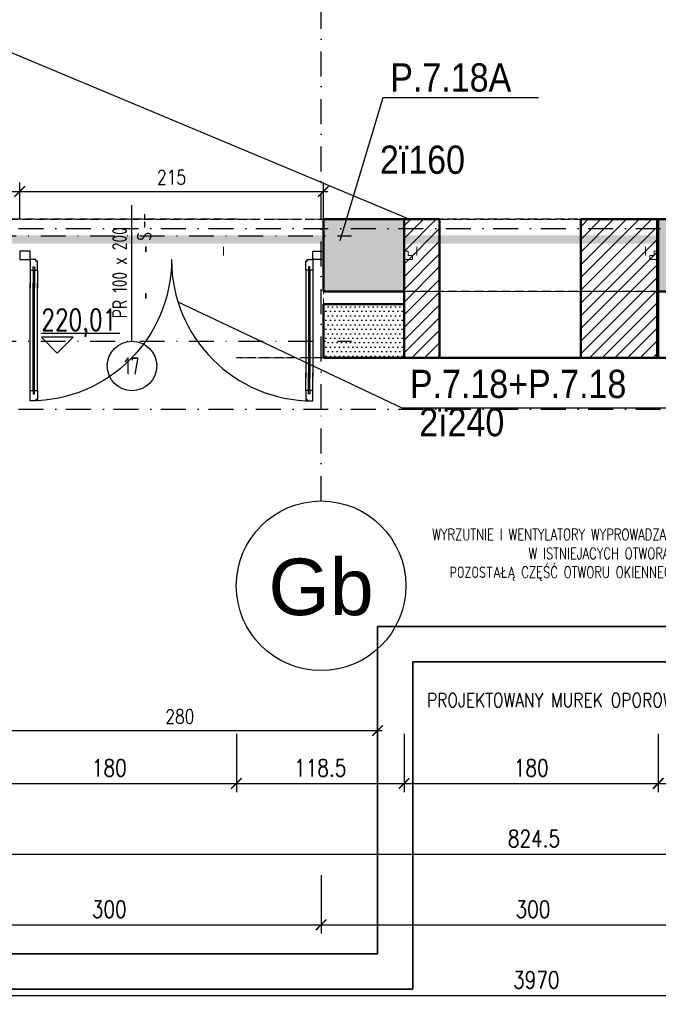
# Model space of a CAD drawing. Header units: millimetres. Extents: x 489 to 7736, y 461 to 5981.
# Tile 14 of 62: x 3456 to 3908, y 525 to 1222. Entities that reach past the tile are written whole.
import ezdxf
from ezdxf.enums import TextEntityAlignment as Align

# ---------------------------------------------------------------- set-up
doc = ezdxf.new("R2010")
doc.units = ezdxf.units.MM
for name, pattern in [('ACAD_ISO02W100', [15, 12, -3]), ('DIVIDE', [31.75, 12.7, -6.35, 0, -6.35, 0, -6.35]), ('DOT___DASHED', [33.523888, 17.638888, -8.819444, 0.01, -7.055556]), ('HIDDEN', [9.525, 6.35, -3.175]), ('MO', [0.7, 0.35, -0.17, 0.01, -0.17])]:
    doc.linetypes.add(name, pattern=pattern)
for name, color, linetype in [('BS_ODN', 2, 'Continuous'), ('BS_OSM', 4, 'MO'), ('BS_TXG', 4, 'Continuous'), ('PB_GM_CONST', 1, 'Continuous'), ('WK-Drzwi', 9, 'Continuous'), ('WK-EtykDrzwi', 11, 'Continuous'), ('WK-Opis', 143, 'Continuous'), ('WK-Opisy', 143, 'Continuous'), ('WK-Otwory', 9, 'Continuous'), ('WK-PPoż', 1, 'Continuous'), ('WK-Siatka', 240, 'DOT___DASHED'), ('WK-Wymiary', 8, 'Continuous'), ('WK-Ściany', 7, 'Continuous')]:
    doc.layers.add(name, color=color, linetype=linetype)
doc.layers.add('WK-Pomieszczenia', color=173, linetype='Continuous', plot=False)
doc.layers.add('WK-widok', color=8, linetype='Continuous', lineweight=0)
doc.layers.add('WK-WYBURZENIA', color=6, linetype='Continuous', lineweight=5)
doc.styles.add('Arial', font='micross.ttf', dxfattribs={"width": 0.9})
doc.styles.add('BIKTG', font='bikromsw.shx', dxfattribs={"width": 0.85})
doc.styles.add('BIKWYM', font='bikromsw.shx', dxfattribs={"width": 0.8})
doc.styles.add('DIMTEXT', font='romans', dxfattribs={"width": 0.75})
doc.styles.add('iso cp', font='isocpeur.ttf')
doc.styles.add('RomanS-Narrow', font='romans.shx', dxfattribs={"width": 0.8})
doc.styles.get("Standard").update_dxf_attribs({"font": 'ARIAL.TTF'})
doc.styles.add('TAB_Simplex', font='simplex.shx', dxfattribs={"width": 0.8})
doc.styles.add('TXT3', font='bikroms.shx', dxfattribs={"width": 0.75, "height": 15})
doc.dimstyles.new('AEC Dimension 1-50', dxfattribs={"dimtxt": 12, "dimasz": 0.075, "dimexe": 6.25, "dimexo": 0, "dimgap": 5, "dimtad": 1, "dimdec": 1, "dimrnd": 0.5, "dimzin": 9, "dimdsep": 46, "dimtxsty": 'RomanS-Narrow', "dimblk": 'ARCHTICK', "dimcen": 0.125, "dimdle": 3.125, "dimclrd": 8, "dimclre": 8, "dimclrt": 256, "dimadec": 1, "dimazin": 0, "dimtfac": 1, "dimtdec": 1, "dimtmove": 2, "dimatfit": 2, "dimfxl": 0, "dimtolj": 1, "dimtzin": 0, "dimarcsym": 0})
doc.dimstyles.new('BS_BGR_100', dxfattribs={"dimtxt": 25, "dimasz": 1.666667, "dimexe": 0, "dimexo": 0, "dimgap": 0, "dimtad": 0, "dimdec": 1, "dimrnd": 0.5, "dimzin": 9, "dimdsep": 46, "dimtxsty": 'BIKWYM', "dimblk": 'NONE', "dimcen": 0, "dimse1": 1, "dimse2": 1, "dimclrd": 256, "dimclre": 256, "dimclrt": 7, "dimadec": 0, "dimazin": 0, "dimtfac": 0.033333, "dimtdec": 1, "dimtmove": 0, "dimatfit": 3, "dimldrblk": 'NONE', "dimfxl": 0, "dimtvp": 0.8, "dimtolj": 1, "dimarcsym": 0})
doc.dimstyles.get("Standard").update_dxf_attribs({"dimtxt": 0.18, "dimasz": 0.18, "dimexe": 0.18, "dimexo": 0.0625, "dimgap": 0.09, "dimtad": 0, "dimtih": 1, "dimtoh": 1, "dimdec": 4, "dimzin": 0, "dimdsep": 46, "dimtxsty": 'Standard', "dimcen": 0.09, "dimadec": 0, "dimazin": 0, "dimtfac": 1, "dimtdec": 4, "dimtofl": 0, "dimtmove": 0, "dimatfit": 3, "dimfxl": 0, "dimtolj": 1, "dimtzin": 0, "dimarcsym": 0})
pattern_1 = [(45, (699.431, 930.084), (-4.490128, 4.490128), [])]

# ---------------------------------------------------------------- blocks, each defined once
blk = doc.blocks.new('koty')
blk.add_line((59.14, 18.5), (-15, 18.5))
blk.add_lwpolyline([(15, 15), (-15, 15), (0, 0), (15, 15)])
at = {"ltscale": 2, "style": 'DIMTEXT', "width": 0.75, "flags": 4}
blk.add_attdef('WYSOKOŚĆ', (-15, 21.5), '', height=20, dxfattribs=at)
blk = doc.blocks.new('_ArchTick')
at = {"color": 0, "linetype": 'ByBlock', "const_width": 15}
blk.add_lwpolyline([(-50, -50), (50, 50)], dxfattribs=at)
blk = doc.blocks.new('*D901')
at = {"layer": 'Defpoints', "color": 0}
for p in [(3429.42, 728.76), (3709.42, 728.76), (3709.42, 719.15)]:
    blk.add_point(p, dxfattribs=at)
at = {"layer": 'WK-widok', "color": 8, "lineweight": -2, "ltscale": 1.3}
for p, q in [((3429.42, 728.76), (3429.42, 712.9)), ((3709.42, 728.76), (3709.42, 712.9)), ((3426.29, 719.15), (3712.54, 719.15))]:
    blk.add_line(p, q, dxfattribs=at)
at = {"layer": 'WK-widok', "color": 8, "linetype": 'ByBlock', "lineweight": -2, "xscale": 0.075, "yscale": 0.075, "zscale": 0.075, "rotation": 180}
blk.add_blockref('_ArchTick', (3429.42, 719.15), dxfattribs=at)
at = {"layer": 'WK-widok', "color": 8, "linetype": 'ByBlock', "lineweight": -2, "xscale": 0.075, "yscale": 0.075, "zscale": 0.075}
blk.add_blockref('_ArchTick', (3709.42, 719.15), dxfattribs=at)
at = {"layer": 'WK-widok', "color": 0, "insert": (3569.42, 729.15), "char_height": 10, "attachment_point": 5, "style": 'RomanS-Narrow'}
blk.add_mtext('\\A1;280', dxfattribs=at)
blk = doc.blocks.new('*D908')
at = {"layer": 'Defpoints', "color": 0}
for p in [(3456, 1100.54), (3399.88, 1080.83), (3456, 1080.83)]:
    blk.add_point(p, dxfattribs=at)
at = {"layer": 'WK-widok', "color": 8, "lineweight": -2, "ltscale": 1.3}
for p, q in [((3399.88, 1080.83), (3399.88, 1106.79)), ((3456, 1080.83), (3456, 1106.79)), ((3396.75, 1100.54), (3459.12, 1100.54))]:
    blk.add_line(p, q, dxfattribs=at)
at = {"layer": 'WK-widok', "color": 8, "linetype": 'ByBlock', "lineweight": -2, "xscale": 0.075, "yscale": 0.075, "zscale": 0.075, "rotation": 180}
blk.add_blockref('_ArchTick', (3399.88, 1100.54), dxfattribs=at)
at = {"layer": 'WK-widok', "color": 8, "linetype": 'ByBlock', "lineweight": -2, "xscale": 0.075, "yscale": 0.075, "zscale": 0.075}
blk.add_blockref('_ArchTick', (3456, 1100.54), dxfattribs=at)
at = {"layer": 'WK-widok', "color": 0, "insert": (3427.94, 1110.54), "char_height": 10, "attachment_point": 5, "style": 'RomanS-Narrow'}
blk.add_mtext('\\A1;56', dxfattribs=at)
blk = doc.blocks.new('*D909')
at = {"layer": 'Defpoints', "color": 0}
for p in [(3671, 1100.54), (3456, 1080.83), (3671, 1080.83)]:
    blk.add_point(p, dxfattribs=at)
at = {"layer": 'WK-widok', "color": 8, "lineweight": -2, "ltscale": 1.3}
for p, q in [((3456, 1080.83), (3456, 1106.79)), ((3671, 1080.83), (3671, 1106.79)), ((3452.87, 1100.54), (3674.12, 1100.54))]:
    blk.add_line(p, q, dxfattribs=at)
at = {"layer": 'WK-widok', "color": 8, "linetype": 'ByBlock', "lineweight": -2, "xscale": 0.075, "yscale": 0.075, "zscale": 0.075, "rotation": 180}
blk.add_blockref('_ArchTick', (3456, 1100.54), dxfattribs=at)
at = {"layer": 'WK-widok', "color": 8, "linetype": 'ByBlock', "lineweight": -2, "xscale": 0.075, "yscale": 0.075, "zscale": 0.075}
blk.add_blockref('_ArchTick', (3671, 1100.54), dxfattribs=at)
at = {"layer": 'WK-widok', "color": 0, "insert": (3563.5, 1110.54), "char_height": 10, "attachment_point": 5, "style": 'RomanS-Narrow'}
blk.add_mtext('\\A1;215', dxfattribs=at)
blk = doc.blocks.new('_None')
blk = doc.blocks.new('*D940')
at = {"layer": 'Defpoints', "color": 0}
for p in [(3429.42, 716.73), (3609.42, 716.73), (3609.42, 681.73)]:
    blk.add_point(p, dxfattribs=at)
at = {"layer": 'WK-Wymiary', "color": 8, "linetype": 'Continuous', "lineweight": -2, "ltscale": 1.3}
for p, q in [((3429.42, 716.73), (3429.42, 675.48)), ((3609.42, 716.73), (3609.42, 675.48)), ((3426.29, 681.73), (3612.54, 681.73))]:
    blk.add_line(p, q, dxfattribs=at)
at = {"layer": 'WK-Wymiary', "color": 8, "linetype": 'ByBlock', "lineweight": -2, "xscale": 0.075, "yscale": 0.075, "zscale": 0.075, "rotation": 180}
blk.add_blockref('_ArchTick', (3429.42, 681.73), dxfattribs=at)
at = {"layer": 'WK-Wymiary', "color": 8, "linetype": 'ByBlock', "lineweight": -2, "xscale": 0.075, "yscale": 0.075, "zscale": 0.075}
blk.add_blockref('_ArchTick', (3609.42, 681.73), dxfattribs=at)
at = {"layer": 'WK-Wymiary', "lineweight": -3, "insert": (3519.42, 692.73), "char_height": 12, "attachment_point": 5, "style": 'RomanS-Narrow'}
blk.add_mtext('\\A1;\\A1;180', dxfattribs=at)
blk = doc.blocks.new('*D941')
at = {"layer": 'Defpoints', "color": 0}
for p in [(3609.42, 716.73), (3728.15, 716.73), (3728.15, 681.73)]:
    blk.add_point(p, dxfattribs=at)
at = {"layer": 'WK-Wymiary', "color": 8, "linetype": 'Continuous', "lineweight": -2, "ltscale": 1.3}
for p, q in [((3609.42, 716.73), (3609.42, 675.48)), ((3728.15, 716.73), (3728.15, 675.48)), ((3606.29, 681.73), (3731.27, 681.73))]:
    blk.add_line(p, q, dxfattribs=at)
at = {"layer": 'WK-Wymiary', "color": 8, "linetype": 'ByBlock', "lineweight": -2, "xscale": 0.075, "yscale": 0.075, "zscale": 0.075, "rotation": 180}
blk.add_blockref('_ArchTick', (3609.42, 681.73), dxfattribs=at)
at = {"layer": 'WK-Wymiary', "color": 8, "linetype": 'ByBlock', "lineweight": -2, "xscale": 0.075, "yscale": 0.075, "zscale": 0.075}
blk.add_blockref('_ArchTick', (3728.15, 681.73), dxfattribs=at)
at = {"layer": 'WK-Wymiary', "lineweight": -3, "insert": (3668.78, 692.73), "char_height": 12, "attachment_point": 5, "style": 'RomanS-Narrow'}
blk.add_mtext('\\A1;\\A1;118.5', dxfattribs=at)
blk = doc.blocks.new('*D942')
at = {"layer": 'Defpoints', "color": 0}
for p in [(3728.15, 716.73), (3908.15, 716.73), (3908.15, 681.73)]:
    blk.add_point(p, dxfattribs=at)
at = {"layer": 'WK-Wymiary', "color": 8, "linetype": 'Continuous', "lineweight": -2, "ltscale": 1.3}
for p, q in [((3728.15, 716.73), (3728.15, 675.48)), ((3908.15, 716.73), (3908.15, 675.48)), ((3725.02, 681.73), (3911.27, 681.73))]:
    blk.add_line(p, q, dxfattribs=at)
at = {"layer": 'WK-Wymiary', "color": 8, "linetype": 'ByBlock', "lineweight": -2, "xscale": 0.075, "yscale": 0.075, "zscale": 0.075, "rotation": 180}
blk.add_blockref('_ArchTick', (3728.15, 681.73), dxfattribs=at)
at = {"layer": 'WK-Wymiary', "color": 8, "linetype": 'ByBlock', "lineweight": -2, "xscale": 0.075, "yscale": 0.075, "zscale": 0.075}
blk.add_blockref('_ArchTick', (3908.15, 681.73), dxfattribs=at)
at = {"layer": 'WK-Wymiary', "lineweight": -3, "insert": (3818.15, 692.73), "char_height": 12, "attachment_point": 5, "style": 'RomanS-Narrow'}
blk.add_mtext('\\A1;\\A1;180', dxfattribs=at)
blk = doc.blocks.new('*D943')
at = {"layer": 'Defpoints', "color": 0}
for p in [(3908.15, 716.73), (4024.85, 716.73), (4024.85, 681.73)]:
    blk.add_point(p, dxfattribs=at)
at = {"layer": 'WK-Wymiary', "color": 8, "linetype": 'Continuous', "lineweight": -2, "ltscale": 1.3}
for p, q in [((3908.15, 716.73), (3908.15, 675.48)), ((4024.85, 716.73), (4024.85, 675.48)), ((3905.02, 681.73), (4027.97, 681.73))]:
    blk.add_line(p, q, dxfattribs=at)
at = {"layer": 'WK-Wymiary', "color": 8, "linetype": 'ByBlock', "lineweight": -2, "xscale": 0.075, "yscale": 0.075, "zscale": 0.075, "rotation": 180}
blk.add_blockref('_ArchTick', (3908.15, 681.73), dxfattribs=at)
at = {"layer": 'WK-Wymiary', "color": 8, "linetype": 'ByBlock', "lineweight": -2, "xscale": 0.075, "yscale": 0.075, "zscale": 0.075}
blk.add_blockref('_ArchTick', (4024.85, 681.73), dxfattribs=at)
at = {"layer": 'WK-Wymiary', "lineweight": -3, "insert": (3966.5, 692.73), "char_height": 12, "attachment_point": 5, "style": 'RomanS-Narrow'}
blk.add_mtext('\\A1;\\A1;116.5', dxfattribs=at)
blk = doc.blocks.new('*D963')
at = {"layer": 'Defpoints', "color": 0}
for p in [(3407.88, 666.73), (4232.37, 666.73), (4232.37, 631.73)]:
    blk.add_point(p, dxfattribs=at)
at = {"layer": 'WK-Wymiary', "color": 8, "linetype": 'Continuous', "lineweight": -2, "ltscale": 1.3}
for p, q in [((3407.88, 666.73), (3407.88, 625.48)), ((4232.37, 666.73), (4232.37, 625.48)), ((3404.75, 631.73), (4235.5, 631.73))]:
    blk.add_line(p, q, dxfattribs=at)
at = {"layer": 'WK-Wymiary', "color": 8, "linetype": 'ByBlock', "lineweight": -2, "xscale": 0.075, "yscale": 0.075, "zscale": 0.075, "rotation": 180}
blk.add_blockref('_ArchTick', (3407.88, 631.73), dxfattribs=at)
at = {"layer": 'WK-Wymiary', "color": 8, "linetype": 'ByBlock', "lineweight": -2, "xscale": 0.075, "yscale": 0.075, "zscale": 0.075}
blk.add_blockref('_ArchTick', (4232.37, 631.73), dxfattribs=at)
at = {"layer": 'WK-Wymiary', "lineweight": -3, "insert": (3820.13, 642.73), "char_height": 12, "attachment_point": 5, "style": 'RomanS-Narrow'}
blk.add_mtext('\\A1;\\A1;824.5', dxfattribs=at)
blk = doc.blocks.new('*D974')
at = {"layer": 'Defpoints', "color": 0}
for p in [(3369.38, 616.73), (3669.38, 616.73), (3669.38, 581.73)]:
    blk.add_point(p, dxfattribs=at)
at = {"layer": 'WK-Wymiary', "color": 8, "linetype": 'Continuous', "lineweight": -2, "ltscale": 1.3}
for p, q in [((3369.38, 616.73), (3369.38, 575.48)), ((3669.38, 616.73), (3669.38, 575.48)), ((3366.25, 581.73), (3672.5, 581.73))]:
    blk.add_line(p, q, dxfattribs=at)
at = {"layer": 'WK-Wymiary', "color": 8, "linetype": 'ByBlock', "lineweight": -2, "xscale": 0.075, "yscale": 0.075, "zscale": 0.075, "rotation": 180}
blk.add_blockref('_ArchTick', (3369.38, 581.73), dxfattribs=at)
at = {"layer": 'WK-Wymiary', "color": 8, "linetype": 'ByBlock', "lineweight": -2, "xscale": 0.075, "yscale": 0.075, "zscale": 0.075}
blk.add_blockref('_ArchTick', (3669.38, 581.73), dxfattribs=at)
at = {"layer": 'WK-Wymiary', "lineweight": -3, "insert": (3519.38, 592.73), "char_height": 12, "attachment_point": 5, "style": 'RomanS-Narrow'}
blk.add_mtext('\\A1;\\A1;300', dxfattribs=at)
blk = doc.blocks.new('*D975')
at = {"layer": 'Defpoints', "color": 0}
for p in [(3669.38, 616.73), (3969.38, 616.73), (3969.38, 581.73)]:
    blk.add_point(p, dxfattribs=at)
at = {"layer": 'WK-Wymiary', "color": 8, "linetype": 'Continuous', "lineweight": -2, "ltscale": 1.3}
for p, q in [((3669.38, 616.73), (3669.38, 575.48)), ((3969.38, 616.73), (3969.38, 575.48)), ((3666.25, 581.73), (3972.5, 581.73))]:
    blk.add_line(p, q, dxfattribs=at)
at = {"layer": 'WK-Wymiary', "color": 8, "linetype": 'ByBlock', "lineweight": -2, "xscale": 0.075, "yscale": 0.075, "zscale": 0.075, "rotation": 180}
blk.add_blockref('_ArchTick', (3669.38, 581.73), dxfattribs=at)
at = {"layer": 'WK-Wymiary', "color": 8, "linetype": 'ByBlock', "lineweight": -2, "xscale": 0.075, "yscale": 0.075, "zscale": 0.075}
blk.add_blockref('_ArchTick', (3969.38, 581.73), dxfattribs=at)
at = {"layer": 'WK-Wymiary', "lineweight": -3, "insert": (3819.38, 592.73), "char_height": 12, "attachment_point": 5, "style": 'RomanS-Narrow'}
blk.add_mtext('\\A1;\\A1;300', dxfattribs=at)
blk = doc.blocks.new('*D987')
at = {"layer": 'Defpoints', "color": 0}
for p in [(1836.82, 566.73), (5806.68, 566.73), (5806.68, 531.73)]:
    blk.add_point(p, dxfattribs=at)
at = {"layer": 'WK-Wymiary', "color": 8, "linetype": 'Continuous', "lineweight": -2, "ltscale": 1.3}
for p, q in [((1836.82, 566.73), (1836.82, 525.48)), ((5806.68, 566.73), (5806.68, 525.48)), ((1833.69, 531.73), (5809.81, 531.73))]:
    blk.add_line(p, q, dxfattribs=at)
at = {"layer": 'WK-Wymiary', "color": 8, "linetype": 'ByBlock', "lineweight": -2, "xscale": 0.075, "yscale": 0.075, "zscale": 0.075, "rotation": 180}
blk.add_blockref('_ArchTick', (1836.82, 531.73), dxfattribs=at)
at = {"layer": 'WK-Wymiary', "color": 8, "linetype": 'ByBlock', "lineweight": -2, "xscale": 0.075, "yscale": 0.075, "zscale": 0.075}
blk.add_blockref('_ArchTick', (5806.68, 531.73), dxfattribs=at)
at = {"layer": 'WK-Wymiary', "lineweight": -3, "insert": (3821.75, 542.73), "char_height": 12, "attachment_point": 5, "style": 'RomanS-Narrow'}
blk.add_mtext('\\A1;\\A1;3970', dxfattribs=at)
blk = doc.blocks.new('BubbleDef')
at = {"color": 0, "linetype": 'Continuous'}
blk.add_circle((0, 0), 1.5, dxfattribs=at)
at = {"color": 0, "linetype": 'Continuous', "style": 'Arial'}
blk.add_attdef('LABEL', text='', height=1, dxfattribs=at).set_placement((0, 0), align=Align.MIDDLE)
blk = doc.blocks.new('L2')
at = {"color": 8}
for p, q in [((7.5, 5), (20, 5)), ((7.5, 0), (20, 0))]:
    blk.add_line(p, q, dxfattribs=at)
at = {"color": 4}
for p, q in [((7.5, 3), (20, 3)), ((7.5, 2), (20, 2))]:
    blk.add_line(p, q, dxfattribs=at)
blk.add_lwpolyline([(0, 1), (0, 5), (7.5, 5), (7.5, 3), (5, 3), (5, 2), (7.5, 2), (7.5, 0), (1, 0), (1, 1)], close=True)
blk = doc.blocks.new('L3')
for p, q in [((-22.5, -0.5), (-22.5, 0.5)), ((22.5, -0.5), (22.5, 0.5))]:
    blk.add_line(p, q)
at = {"color": 8}
for p, q in [((-15, 2.5), (15, 2.5)), ((-15, -2.5), (15, -2.5))]:
    blk.add_line(p, q, dxfattribs=at)
at = {"color": 4}
for p, q in [((-15, 0.5), (15, 0.5)), ((-15, 0.5), (15, 0.5)), ((-15, -0.5), (15, -0.5)), ((-15, -0.5), (15, -0.5))]:
    blk.add_line(p, q, dxfattribs=at)
blk = doc.blocks.new('WK_Door_Tag_02_50L')
at = {"color": 0, "linetype": 'ByBlock', "lineweight": -2}
blk.add_line((0, 0), (0, 2.75), dxfattribs=at)
blk.add_circle((0, -0.5), 0.5, dxfattribs=at)
at = {"color": 0, "linetype": 'ByBlock', "lineweight": -2, "style": 'RomanS-Narrow', "width": 0.75}
for tag, p in [('DRZWI_OBIEKTY:WYPOSAZENIESAMOZAMYKACZ', (0.1, 2.031)), ('DRZWI_OBIEKTY:WYPOSAZENIEKRATKAWENT', (0.1, 1.781)), ('DRZWI_OBIEKTY:KONTROLADOSTĘPU', (0.1, 2.28)), ('DRZWI_STYL:KLASAPPOŻ', (0.1, 0.839))]:
    blk.add_attdef(tag, text='', height=0.3, rotation=90, dxfattribs=at).set_placement(p, align=Align.TOP_LEFT)
for tag, p in [('DRZWI_STYL:KIERUNEKOTWIERANIAZNAK', (-0.1, 0.214)), ('DRZWI_STYL:ROZMIAR', (-0.1, 0.464))]:
    blk.add_attdef(tag, p, '', height=0.3, rotation=90, dxfattribs=at)
at = {"color": 0, "linetype": 'ByBlock', "lineweight": -2, "style": 'RomanS-Narrow', "width": 0.75, "flags": 4}
blk.add_attdef('DRZWI_OBIEKTY:SYMBOL', text='', height=0.35, rotation=360, dxfattribs=at).set_placement((0, -0.5), align=Align.MIDDLE_CENTER)

msp = doc.modelspace()

# ---------------------------------------------------------------- hatches: boundary and pattern name
at = {"layer": 'WK-Ściany', "linetype": 'Continuous', "lineweight": -3}
h = msp.add_hatch(dxfattribs=at)
h.set_pattern_fill('DOTS', color=253, scale=2, style=0)
h.set_pattern_definition([(360, (699.431, 930.084), (1.5875, 3.175), [0, -3.175])])
h.paths.add_polyline_path([(4268.37, 1029.83), (4268.37, 1080.83), (4204.85, 1080.83), (4223.85, 1029.83), (4232.37, 1029.83)], flags=0)
h.paths.add_polyline_path([(4024.85, 1029.83), (4024.85, 1080.83), (3985.37, 1080.83), (3975.37, 1065.08), (3970.37, 1080.83), (3908.15, 1080.83), (3908.15, 1029.83)], flags=0)
h.paths.add_polyline_path([(3728.15, 1029.83), (3728.15, 1080.83), (3671, 1080.83), (3671, 1029.83)], flags=0)
h.paths.add_polyline_path([(3416.88, 1029.83), (3429.42, 1080.83), (3381.88, 1080.83), (3386.46, 1061.66), (3407.88, 1029.83)], flags=0)
at = {"layer": 'WK-Ściany', "linetype": 'Continuous', "lineweight": 0}
h = msp.add_hatch(dxfattribs=at)
h.set_pattern_fill('ANSI31', color=1, scale=2, style=0)
h.set_pattern_definition(pattern_1)
h.paths.add_polyline_path([(3728.15, 1080.83), (3728.15, 982.83), (3753.23, 982.83), (3753.23, 1080.83)], flags=0)
h = msp.add_hatch(dxfattribs=at)
h.set_pattern_fill('ANSI31', color=1, scale=2, style=0)
h.set_pattern_definition(pattern_1)
h.paths.add_polyline_path([(3853.23, 1080.83), (3853.23, 982.83), (3907.22, 982.83), (3907.22, 1080.83)], flags=0)
at = {"layer": 'WK-Ściany', "linetype": 'Continuous', "lineweight": -3}
h = msp.add_hatch(dxfattribs=at)
h.set_pattern_fill('DOTS', color=253, scale=2, style=0)
h.set_pattern_definition([(3e-14, (699.431, 930.084), (1.5875, 3.175), [0, -3.175])])
h.paths.add_polyline_path([(3728.15, 982.83), (3728.15, 1020.83), (3671, 1020.83), (3671, 982.83)], flags=0)

# ---------------------------------------------------------------- linework, layer by layer
at = {"layer": 'BS_OSM', "ltscale": 50}
for p, q in [((3436, 1069.05), (3691, 1069.05)), ((3436, 994.61), (3691, 994.61))]:
    msp.add_line(p, q, dxfattribs=at)
at = {"layer": 'PB_GM_CONST', "ltscale": 1.3}
msp.add_lwpolyline([(3397.43, 1220.83), (3731.88, 1080.83)], dxfattribs=at)
at = {"layer": 'WK-Drzwi', "color": 9, "linetype": 'Continuous', "lineweight": -3}
for points in [[(3463.5, 1058.33), (3456, 1058.33), (3456, 1052.33), (3463.5, 1052.33)], [(3663.5, 1058.33), (3671, 1058.33), (3671, 1052.33), (3663.5, 1052.33)]]:
    msp.add_lwpolyline(points, close=True, dxfattribs=at)
at = {"layer": 'WK-Drzwi', "color": 8, "linetype": 'Continuous', "lineweight": -3, "extrusion": (0, 0, -1)}
msp.add_arc((-3463.5, 1052.33), 100, 180, 270, dxfattribs=at)
at = {"layer": 'WK-Drzwi', "color": 8, "linetype": 'Continuous', "lineweight": -3}
msp.add_arc((3663.5, 1052.33), 100, 180, 270, dxfattribs=at)
at = {"layer": 'WK-Otwory', "color": 9, "linetype": 'HIDDEN', "lineweight": -3}
for p, q in [((3609.42, 1080.83), (3429.42, 1080.83)), ((3908.15, 1080.83), (3728.15, 1080.83)), ((3908.15, 1029.83), (3728.15, 1029.83)), ((3671, 982.83), (3609.42, 982.83))]:
    msp.add_line(p, q, dxfattribs=at)
at = {"layer": 'WK-Otwory', "color": 9, "linetype": 'Continuous', "lineweight": -3}
for p, q in [((3728.15, 1029.83), (3728.15, 1080.83)), ((3908.15, 1029.83), (3908.15, 1080.83)), ((3671, 982.83), (3671, 1020.83))]:
    msp.add_line(p, q, dxfattribs=at)
at = {"layer": 'WK-Pomieszczenia', "color": 173, "linetype": 'HIDDEN', "lineweight": -3}
msp.add_line((3381.88, 1080.83), (3970.37, 1080.83), dxfattribs=at)
at = {"layer": 'WK-PPoż', "color": 1, "linetype": 'DIVIDE', "const_width": 6}
msp.add_lwpolyline([(3369.93, 1543.62), (3980.79, 1542.86), (3980.79, 1066.61), (3371.19, 1066.61)], close=True, dxfattribs=at)
at = {"layer": 'WK-Siatka', "color": 240, "linetype": 'DOT___DASHED', "lineweight": -3}
for p, q in [((3669.38, 946.58), (3669.38, 2632.81)), ((1875.32, 1074.37), (5768.18, 1074.37)), ((1875.32, 946.58), (5768.18, 946.58)), ((3669.38, 881.58), (3669.38, 946.58))]:
    msp.add_line(p, q, dxfattribs=at)
at = {"layer": 'WK-widok', "ltscale": 1.3}
msp.add_lwpolyline([(2429.51, 561.08), (2429.51, 536.08), (3734.42, 536.08), (3734.42, 767.83), (4229.85, 767.83), (4229.85, 867.21), (4204.85, 867.21), (4204.85, 792.83), (3709.42, 792.83), (3709.42, 561.08), (2429.51, 561.08), (2429.51, 536.08)], dxfattribs=at)
at = {"layer": 'WK-WYBURZENIA', "color": 6, "linetype": 'Continuous', "lineweight": 5}
for p, q in [((3429.42, 1080.83), (3609.42, 1080.83)), ((3728.15, 1080.83), (3908.15, 1080.83)), ((3600.42, 1061.33), (3600.42, 1055.33)), ((3737.15, 1061.33), (3737.15, 1055.33)), ((3899.15, 1061.33), (3899.15, 1055.33)), ((3728.15, 1029.83), (3908.15, 1029.83))]:
    msp.add_line(p, q, dxfattribs=at)
at = {"layer": 'WK-WYBURZENIA', "color": 6, "linetype": 'ACAD_ISO02W100', "lineweight": 0}
for p, q in [((3671, 1080.83), (3609.42, 1080.83)), ((3671, 982.83), (3671, 1080.83)), ((3609.42, 982.83), (3671, 982.83))]:
    msp.add_line(p, q, dxfattribs=at)
at = {"layer": 'WK-WYBURZENIA', "color": 6, "linetype": 'Continuous', "lineweight": 5}
for points in [[(3734.15, 1052.33), (3728.15, 1052.33), (3728.15, 1058.33), (3731.15, 1058.33), (3731.15, 1055.33), (3734.15, 1055.33)], [(3902.15, 1052.33), (3908.15, 1052.33), (3908.15, 1058.33), (3905.15, 1058.33), (3905.15, 1055.33), (3902.15, 1055.33)]]:
    msp.add_lwpolyline(points, close=True, dxfattribs=at)
at = {"layer": 'WK-Ściany', "color": 7, "linetype": 'Continuous', "lineweight": 50}
for p, q in [((3728.15, 1080.83), (3671, 1080.83)), ((3671, 1080.83), (3671, 1029.83)), ((3728.15, 1080.83), (3728.15, 982.83)), ((3728.15, 1029.83), (3728.15, 1080.83)), ((3728.15, 1080.83), (3728.15, 982.83)), ((3753.23, 1080.83), (3728.15, 1080.83)), ((3753.23, 982.83), (3753.23, 1080.83)), ((3853.23, 1080.83), (3853.23, 982.83)), ((3907.22, 1080.83), (3853.23, 1080.83)), ((3907.22, 982.83), (3907.22, 1080.83)), ((3908.15, 1080.83), (3908.15, 982.83)), ((3970.37, 1080.83), (3908.15, 1080.83)), ((3908.15, 1080.83), (3908.15, 1029.83)), ((3671, 1029.83), (3728.15, 1029.83)), ((3908.15, 1029.83), (4024.85, 1029.83)), ((3728.15, 1020.83), (3671, 1020.83)), ((3671, 1020.83), (3671, 982.83)), ((3728.15, 982.83), (3728.15, 1020.83)), ((3671, 982.83), (3728.15, 982.83)), ((3728.15, 982.83), (3753.23, 982.83)), ((3853.23, 982.83), (3907.22, 982.83))]:
    msp.add_line(p, q, dxfattribs=at)
at = {"layer": 'WK-Ściany', "color": 7, "linetype": 'Continuous', "lineweight": 35}
for p, q in [((3709.42, 792.83), (3709.42, 561.08)), ((4204.85, 792.83), (3709.42, 792.83)), ((3734.42, 536.08), (3734.42, 767.83)), ((3734.42, 767.83), (4229.85, 767.83)), ((3709.42, 561.08), (2429.51, 561.08)), ((2429.51, 536.08), (3734.42, 536.08))]:
    msp.add_line(p, q, dxfattribs=at)
at = {"layer": 'WK-Ściany', "color": 7, "linetype": 'Continuous', "lineweight": 50}
msp.add_lwpolyline([(3671, 982.83), (4204.85, 982.83), (4204.85, 867.21), (5553.59, 867.21), (5553.59, 988.87), (5853.68, 988.87)], dxfattribs=at)

# ---------------------------------------------------------------- block references
at = {"layer": 'WK-Drzwi', "color": 9, "linetype": 'Continuous', "lineweight": -3, "extrusion": (0, 0, -1), "zscale": -1}
for p, rotation in [((-3468.5, 1052.33), 270), ((-3658.5, 952.33), 90.00000000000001)]:
    msp.add_blockref('L2', p, dxfattribs=dict(at, rotation=rotation))
at = {"layer": 'WK-Drzwi', "color": 9, "linetype": 'Continuous', "lineweight": -3, "xscale": 2.222222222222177}
for p, rotation in [((3466, 1002.33), 90.00000000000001), ((3661, 1002.33), 270)]:
    msp.add_blockref('L3', p, dxfattribs=dict(at, rotation=rotation))
at = {"layer": 'WK-Drzwi', "color": 9, "linetype": 'Continuous', "lineweight": -3}
for p, rotation in [((3658.5, 1052.33), 270), ((3468.5, 952.33), 90.00000000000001)]:
    msp.add_blockref('L2', p, dxfattribs=dict(at, rotation=rotation))
at = {"layer": 'WK-EtykDrzwi', "color": 11, "linetype": 'Continuous', "lineweight": -3, "ltscale": 1.3}
ref = msp.add_blockref('WK_Door_Tag_02_50L', (3535.49, 994.61), dxfattribs=dict(at, xscale=35, yscale=35, zscale=8))
ref.add_attrib('DRZWI_OBIEKTY:KONTROLADOSTĘPU', '--', dxfattribs={"layer": '0', "color": 0, "linetype": 'ByBlock', "lineweight": -2, "height": 10.5, "rotation": 90, "style": 'iso cp', "width": 0.75}).set_placement((3538.12, 1074.43), align=Align.TOP_LEFT)
ref.add_attrib('DRZWI_STYL:KLASAPPOŻ', '-', dxfattribs={"layer": '0', "color": 0, "linetype": 'ByBlock', "lineweight": -2, "height": 10.5, "rotation": 90, "style": 'iso cp', "width": 0.75}).set_placement((3538.99, 1023.99), align=Align.TOP_LEFT)
ref.add_attrib('DRZWI_STYL:ROZMIAR', 'PR 100 x 200', (3531.99, 1010.87), dxfattribs={"layer": '0', "color": 0, "linetype": 'ByBlock', "lineweight": -2, "height": 10.5, "rotation": 90, "style": 'iso cp', "width": 0.75})
ref.add_attrib('DRZWI_OBIEKTY:WYPOSAZENIESAMOZAMYKACZ', 'S', dxfattribs={"layer": '0', "color": 0, "linetype": 'ByBlock', "lineweight": -2, "height": 10.5, "rotation": 90, "style": 'iso cp', "width": 0.75}).set_placement((3538.99, 1065.68), align=Align.TOP_LEFT)
ref.add_attrib('DRZWI_OBIEKTY:WYPOSAZENIEKRATKAWENT', '-', dxfattribs={"layer": '0', "color": 0, "linetype": 'ByBlock', "lineweight": -2, "height": 10.5, "rotation": 90, "style": 'iso cp', "width": 0.75}).set_placement((3538.99, 1056.93), align=Align.TOP_LEFT)
ref.add_attrib('DRZWI_OBIEKTY:SYMBOL', '17', dxfattribs={"layer": '0', "color": 0, "linetype": 'ByBlock', "lineweight": -2, "height": 12.25, "style": 'iso cp', "width": 0.75}).set_placement((3535.49, 977.11), align=Align.MIDDLE_CENTER)
at = {"layer": 'WK-Siatka', "color": 240, "linetype": 'DOT___DASHED', "lineweight": -3, "ltscale": 1.3, "xscale": 40, "yscale": 40, "zscale": 40}
msp.add_blockref('BubbleDef', (3669.38, 821.58), dxfattribs=at).add_auto_attribs({'LABEL': 'Gb'})
at = {"layer": 'WK-Wymiary'}
ref = msp.add_blockref('koty', (3482.6, 986.11), dxfattribs=dict(at, xscale=0.75, yscale=0.75, zscale=0.75))
ref.add_attrib('WYSOKOŚĆ', '220,01', (3471.35, 1002.23), dxfattribs={"layer": '0', "color": 7, "ltscale": 2, "height": 15, "style": 'DIMTEXT', "width": 0.75, "flags": 4})

# ---------------------------------------------------------------- texts
at = {"layer": 'BS_TXG', "style": 'BIKTG', "width": 0.9}
for s, p in [('P.7.18A', (3718.39, 1171.19)), ('2ï160', (3711.03, 1113.02)), ('P.7.18+P.7.18', (3732.27, 954.39)), ('2ï240', (3738.87, 927.35))]:
    msp.add_text(s, height=20, dxfattribs=at).set_placement(p)
at = {"layer": 'WK-Opis', "insert": (3978.75, 875.15), "char_height": 8, "width": 289.8716, "attachment_point": 3, "style": 'TXT3'}
msp.add_mtext('{\\Fromans|c238;UWAGA!\\PWYRZUTNIE I WENTYLATORY WYPROWADZAĆ NA ZEWNĄTRZ\\PW ISTNIEJACYCH OTWORACH OKIENNYCH,\\PPOZOSTAŁĄ CZĘŚĆ OTWORU OKIENNEGO ZAMUROWAĆ.}', dxfattribs=at)
at = {"layer": 'WK-Opisy', "lineweight": 18, "style": 'TAB_Simplex', "width": 0.8}
msp.add_text('PROJEKTOWANY MUREK OPOROWY', height=10, dxfattribs=at).set_placement((3744.41, 735.6))

# ---------------------------------------------------------------- dimensions: what is measured, and where the dimension line sits
at = {"layer": 'WK-widok', "ltscale": 1.3}
dim = msp.add_linear_dim(base=(3456, 1100.54), p1=(3399.88, 1080.83), p2=(3456, 1080.83), text='56', dimstyle='Standard', override={"dimtxt": 10, "dimasz": 0.075, "dimexe": 6.25, "dimexo": 0, "dimgap": 5, "dimtad": 1, "dimtih": 0, "dimtoh": 0, "dimdec": 1, "dimrnd": 0.1, "dimzin": 9, "dimtxsty": 'RomanS-Narrow', "dimblk": 'ArchTick', "dimcen": 0.125, "dimdle": 3.125, "dimclrd": 8, "dimclre": 8, "dimadec": 2, "dimtdec": 1, "dimtofl": 1, "dimtmove": 2, "dimatfit": 2, "dimfxl": 6.25}, dxfattribs=at)
dim.commit()
dim.dimension.update_dxf_attribs({"geometry": '*D908', "text_midpoint": (3427.94, 1110.54)})
for base, p1, p2, picture, middle in [((3671, 1100.54), (3456, 1080.83), (3671, 1080.83), '*D909', (3563.5, 1110.54)), ((3709.42, 719.15), (3429.42, 728.76), (3709.42, 728.76), '*D901', (3569.42, 729.15))]:
    dim = msp.add_linear_dim(base=base, p1=p1, p2=p2, dimstyle='Standard', override={"dimtxt": 10, "dimasz": 0.075, "dimexe": 6.25, "dimexo": 0, "dimgap": 5, "dimtad": 1, "dimtih": 0, "dimtoh": 0, "dimdec": 1, "dimrnd": 0.1, "dimzin": 9, "dimtxsty": 'RomanS-Narrow', "dimblk": 'ArchTick', "dimcen": 0.125, "dimdle": 3.125, "dimclrd": 8, "dimclre": 8, "dimadec": 2, "dimtdec": 1, "dimtofl": 1, "dimtmove": 2, "dimatfit": 2, "dimfxl": 6.25}, dxfattribs=at)
    dim.commit()
    dim.dimension.update_dxf_attribs({"geometry": picture, "text_midpoint": middle})
at = {"layer": 'WK-Wymiary', "color": 8, "linetype": 'Continuous', "lineweight": -3, "ltscale": 1.3}
for base, p1, p2, text, picture, middle in [((3609.42, 681.73), (3429.42, 716.73), (3609.42, 716.73), '\\A1;180', '*D940', (3519.42, 692.73)), ((3728.15, 681.73), (3609.42, 716.73), (3728.15, 716.73), '\\A1;118.5', '*D941', (3668.78, 692.73)), ((3908.15, 681.73), (3728.15, 716.73), (3908.15, 716.73), '\\A1;180', '*D942', (3818.15, 692.73)), ((4024.85, 681.73), (3908.15, 716.73), (4024.85, 716.73), '\\A1;116.5', '*D943', (3966.5, 692.73)), ((4232.37, 631.73), (3407.88, 666.73), (4232.37, 666.73), '\\A1;824.5', '*D963', (3820.13, 642.73)), ((3669.38, 581.73), (3369.38, 616.73), (3669.38, 616.73), '\\A1;300', '*D974', (3519.38, 592.73)), ((3969.38, 581.73), (3669.38, 616.73), (3969.38, 616.73), '\\A1;300', '*D975', (3819.38, 592.73)), ((5806.68, 531.73), (1836.82, 566.73), (5806.68, 566.73), '\\A1;3970', '*D987', (3821.75, 542.73))]:
    dim = msp.add_linear_dim(base=base, p1=p1, p2=p2, text=text, dimstyle='AEC Dimension 1-50', override={"dimclrd": 8, "dimclre": 8, "dimclrt": 256}, dxfattribs=at)
    dim.commit()
    dim.dimension.update_dxf_attribs({"geometry": picture, "text_midpoint": middle})

# ---------------------------------------------------------------- leaders
at = {"layer": 'BS_ODN'}
for points in [[(3683, 1065.8), (3713.31, 1167.02), (3823.22, 1167.02)], [(3568.08, 1022.42), (3726.48, 947.48), (3916.87, 947.48)]]:
    msp.add_leader(points, dimstyle='BS_BGR_100', dxfattribs=at)

doc.saveas('drawing.dxf')
